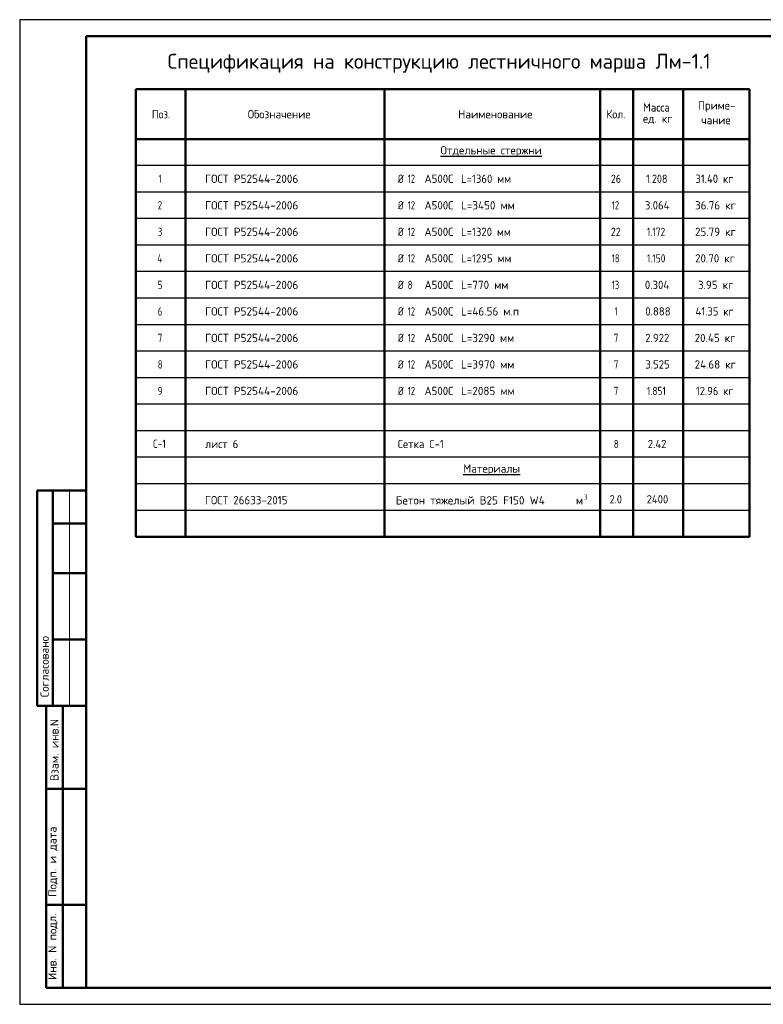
# Model space of a CAD drawing. Header units: millimetres. Extents: x 0 to 21000, y 0 to 14850.
# Tile 1 of 7: x 0 to 11210, y 0 to 14850. Entities that reach past the tile are written whole.
import ezdxf

# ---------------------------------------------------------------- set-up
doc = ezdxf.new("R2010")
doc.units = ezdxf.units.MM
doc.layers.add('Standard', color=7, linetype='Continuous', lineweight=25)
doc.styles.add('ISOCPEUR', font='txt')

msp = doc.modelspace()

# ---------------------------------------------------------------- linework, layer by layer
at = {"layer": 'Standard', "color": 7, "linetype": 'Continuous', "lineweight": 25, "transparency": 33554687}
msp.add_line((1000, 14600), (1000, 529), dxfattribs=at)
at = {"layer": 'Standard', "color": 7, "linetype": 'Continuous', "lineweight": 50, "transparency": 33554687}
for p, q in [((11000, 13800), (1750, 13800)), ((1750, 13800), (1750, 13050)), ((2500, 13800), (2500, 13050)), ((5500, 13800), (5500, 13050)), ((8750, 13800), (8750, 13050)), ((9250, 13800), (9250, 13050)), ((10000, 13800), (10000, 13050)), ((11000, 13800), (11000, 13050)), ((11000, 13800), (11000, 13050)), ((11000, 13050), (1750, 13050)), ((1750, 13050), (1750, 7050)), ((2500, 13050), (2500, 7050)), ((5500, 13050), (5500, 7050)), ((8750, 13050), (8750, 7050)), ((9250, 13050), (9250, 7050)), ((10000, 13050), (10000, 7050)), ((11000, 13050), (11000, 7050)), ((3, 7750), (0, 7750)), ((1000, 7750), (263, 7750)), ((263, 7750), (263, 4500)), ((263, 7750), (263, 4500)), ((500, 7750), (500, 4500)), ((1000, 7250), (500, 7250)), ((11000, 7050), (1750, 7050)), ((1000, 6500), (500, 6500)), ((1000, 5500), (500, 5500)), ((0, 4500), (3, 4500)), ((263, 4500), (1000, 4500)), ((400, 250), (400, 4500)), ((400, 250), (400, 4500)), ((650, 250), (650, 4500)), ((400, 3250), (1000, 3250)), ((400, 1500), (1000, 1500)), ((1000, 250), (400, 250))]:
    msp.add_line(p, q, dxfattribs=at)
at = {"layer": 'Standard', "color": 7, "linetype": 'Continuous', "lineweight": -3, "transparency": 33554687}
for p, q in [((11000, 12650), (1750, 12650)), ((11000, 12250), (1750, 12250)), ((11000, 11850), (1750, 11850)), ((11000, 11450), (1750, 11450)), ((11000, 11050), (1750, 11050)), ((11000, 10650), (1750, 10650)), ((11000, 10250), (1750, 10250)), ((11000, 9850), (1750, 9850)), ((11000, 9450), (1750, 9450)), ((11000, 9050), (1750, 9050)), ((11000, 8650), (1750, 8650)), ((11000, 8250), (1750, 8250)), ((11000, 7850), (1750, 7850)), ((11000, 7450), (1750, 7450))]:
    msp.add_line(p, q, dxfattribs=at)
at = {"layer": 'Standard', "color": 7, "linetype": 'Continuous', "lineweight": 13, "transparency": 33554687}
msp.add_line((750, 7750), (750, 4500), dxfattribs=at)
at = {"layer": 'Standard', "color": 7, "linetype": 'Continuous', "lineweight": 25, "transparency": 33554687}
msp.add_lwpolyline([(0, 0), (21000, 0), (21000, 14850), (0, 14850), (0, 0)], close=True, dxfattribs=at)
at = {"layer": 'Standard', "color": 7, "linetype": 'Continuous', "lineweight": 50, "transparency": 33554687}
msp.add_lwpolyline([(1000, 14600), (20750, 14600), (20750, 250), (1000, 250), (1000, 14600)], close=True, dxfattribs=at)
at = {"layer": 'Standard', "color": 7, "linetype": 'Continuous', "lineweight": 13, "transparency": 33554687}
msp.add_lwpolyline([(20750, 14600), (1000, 14600), (1000, 250), (20750, 250), (20750, 14600)], dxfattribs=at)

# ---------------------------------------------------------------- texts
at = {"layer": 'Standard', "color": 7, "linetype": 'Continuous', "lineweight": 50, "transparency": 33554687, "insert": (2229, 14050), "char_height": 225, "width": 8397.65, "attachment_point": 7, "style": 'ISOCPEUR'}
msp.add_mtext('\\W0.98;Спецификация на конструкцию лестничного марша Лм-1.1', dxfattribs=at)
at = {"layer": 'Standard', "color": 7, "linetype": 'Continuous', "lineweight": 25, "transparency": 33554687, "attachment_point": 7, "style": 'ISOCPEUR'}
for s, insert, char_height, width in [('\\W0.95;Масса', (9397, 13464), 125, 521.72), ('\\W0.96;Приме-', (10225, 13460), 125, 609.37), ('\\W0.92;Поз.', (1992, 13362), 125, 363.74), ('\\W0.97;Обозначение', (3438, 13362), 125, 1041.42), ('\\W0.98;Наименование', (6609, 13362), 125, 1160.33), ('\\W0.93;Кол.', (8845, 13362), 125, 370.1), ('\\W0.95;ед. кг', (9397, 13276), 125, 521.46), ('\\W0.95;чание', (10275, 13273), 125, 508.84), ('\\W0.98;{\\LОтдельные стержни}', (6344, 12784), 125, 1623.17), ('\\W0.56;1', (2094, 12388), 125, 97.23), ('\\W0.98;ГОСТ Р52544-2006', (2795, 12388), 125, 1510.5), ('\\W0.83;Ø', (5700, 12388), 125, 177.08), ('\\W0.75;12', (5849, 12388), 125, 196.78), ('\\W0.95;А500С', (6103, 12388), 125, 521.46), ('\\W0.94;L=1360 мм', (6654, 12388), 125, 833.26), ('\\W0.87;26', (8912, 12388), 125, 229.5), ('\\W0.88;1.208', (9444, 12388), 125, 417.13), ('\\W0.93;31.40 кг', (10187, 12388), 125, 682.5), ('\\W0.78;2', (2081, 11988), 125, 136.01), ('\\W0.98;ГОСТ Р52544-2006', (2795, 11988), 125, 1510.5), ('\\W0.83;Ø', (5700, 11988), 125, 177.08), ('\\W0.75;12', (5849, 11988), 125, 196.78), ('\\W0.95;А500С', (6103, 11988), 125, 521.46), ('\\W0.97;L=3450 мм', (6654, 11988), 125, 872.63), ('\\W0.75;12', (8925, 11988), 125, 196.78), ('\\W0.94;3.064', (9425, 11988), 125, 458.48), ('\\W0.96;36.76 кг', (10181, 11988), 125, 697.16), ('\\W0.78;3', (2081, 11588), 125, 136.01), ('\\W0.98;ГОСТ Р52544-2006', (2795, 11588), 125, 1510.5), ('\\W0.83;Ø', (5700, 11588), 125, 177.08), ('\\W0.75;12', (5849, 11588), 125, 196.78), ('\\W0.95;А500С', (6103, 11588), 125, 521.46), ('\\W0.94;L=1320 мм', (6654, 11588), 125, 833.26), ('\\W0.87;22', (8912, 11588), 125, 229.5), ('\\W0.82;1.172', (9456, 11588), 125, 388.43), ('\\W0.96;25.79 кг', (10181, 11588), 125, 697.16), ('\\W0.80;4', (2075, 11188), 125, 149.93), ('\\W0.98;ГОСТ Р52544-2006', (2795, 11188), 125, 1510.5), ('\\W0.83;Ø', (5700, 11188), 125, 177.08), ('\\W0.75;12', (5849, 11188), 125, 196.78), ('\\W0.95;А500С', (6103, 11188), 125, 521.46), ('\\W0.94;L=1295 мм', (6654, 11188), 125, 833.26), ('\\W0.75;18', (8925, 11188), 125, 196.78), ('\\W0.82;1.150', (9456, 11188), 125, 388.43), ('\\W0.96;20.70 кг', (10181, 11188), 125, 697.16), ('\\W0.78;5', (2081, 10788), 125, 136.01), ('\\W0.98;ГОСТ Р52544-2006', (2795, 10788), 125, 1510.5), ('\\W0.83;Ø', (5700, 10788), 125, 177.08), ('\\W0.78;8', (5849, 10788), 125, 136), ('\\W0.95;А500С', (6103, 10788), 125, 521.46), ('\\W0.97;L=770 мм', (6654, 10788), 125, 772.42), ('\\W0.75;13', (8925, 10788), 125, 196.78), ('\\W0.94;0.304', (9425, 10788), 125, 458.48), ('\\W0.96;3.95 кг', (10225, 10788), 125, 609.37), ('\\W0.78;6', (2081, 10388), 125, 136.01), ('\\W0.98;ГОСТ Р52544-2006', (2795, 10388), 125, 1510.5), ('\\W0.83;Ø', (5700, 10388), 125, 177.08), ('\\W0.75;12', (5849, 10388), 125, 196.78), ('\\W0.95;А500С', (6103, 10388), 125, 521.46), ('\\W0.97;L=46.56 м.п', (6654, 10388), 125, 935.14), ('\\W0.56;1', (8969, 10388), 125, 97.22), ('\\W0.94;0.888', (9431, 10388), 125, 445.84), ('\\W0.93;41.35 кг', (10187, 10388), 125, 682.5), ('\\W0.78;7', (2081, 9988), 125, 136.01), ('\\W0.98;ГОСТ Р52544-2006', (2795, 9988), 125, 1510.5), ('\\W0.83;Ø', (5700, 9988), 125, 177.08), ('\\W0.75;12', (5849, 9988), 125, 196.78), ('\\W0.95;А500С', (6103, 9988), 125, 521.46), ('\\W0.97;L=3290 мм', (6654, 9988), 125, 860.08), ('\\W0.78;7', (8956, 9988), 125, 136), ('\\W0.94;2.922', (9431, 9988), 125, 445.84), ('\\W0.96;20.45 кг', (10175, 9988), 125, 709.73), ('\\W0.78;8', (2081, 9588), 125, 136.01), ('\\W0.98;ГОСТ Р52544-2006', (2795, 9588), 125, 1510.5), ('\\W0.83;Ø', (5700, 9588), 125, 177.08), ('\\W0.75;12', (5849, 9588), 125, 196.78), ('\\W0.95;А500С', (6103, 9588), 125, 521.46), ('\\W0.97;L=3970 мм', (6654, 9588), 125, 860.08), ('\\W0.78;7', (8956, 9588), 125, 136), ('\\W0.94;3.525', (9431, 9588), 125, 445.84), ('\\W0.96;24.68 кг', (10175, 9588), 125, 709.73), ('\\W0.78;9', (2081, 9188), 125, 136.01), ('\\W0.98;ГОСТ Р52544-2006', (2795, 9188), 125, 1510.5), ('\\W0.83;Ø', (5700, 9188), 125, 177.08), ('\\W0.75;12', (5849, 9188), 125, 196.78), ('\\W0.95;А500С', (6103, 9188), 125, 521.46), ('\\W0.97;L=2085 мм', (6654, 9188), 125, 860.08), ('\\W0.78;7', (8956, 9188), 125, 136), ('\\W0.82;1.851', (9456, 9188), 125, 388.43), ('\\W0.92;12.96 кг', (10194, 9188), 125, 669.88), ('\\W0.83;C-1', (2006, 8392), 125, 288.96), ('\\W0.95;лист 6', (2795, 8388), 125, 584.46), ('\\W0.94;Сетка С-1', (5700, 8388), 125, 845.85), ('\\W0.78;8', (8956, 8388), 125, 136), ('\\W0.93;2.42', (9469, 8388), 125, 370.1), ('\\W0.97;{\\LМатериалы}', (6687, 7984), 125, 935.27), ('\\W0.96;ГОСТ 26633-2015', (2794, 7541), 125, 1359.31), ('\\W0.98;Бетон тяжелый В25 F150 W4      м', (5671, 7538), 125, 2897.9), ('\\W0.78;3', (8508, 7611), 75, 81.6), ('\\W0.89;2.0', (8894, 7554), 125, 268.19), ('\\W0.93;2400', (9451, 7554), 125, 420.67)]:
    msp.add_mtext(s, dxfattribs=dict(at, insert=insert, char_height=char_height, width=width))
at = {"layer": 'Standard', "color": 7, "linetype": 'Continuous', "lineweight": 50, "transparency": 33554687, "char_height": 125, "attachment_point": 7, "rotation": 90, "style": 'ISOCPEUR'}
for s, insert, width in [('\\A1;{\\fISOCPEUR|i0|b0;\\H125.000000;\\W1.000000;\\C7;Согласовано}\\P', (438, 4631), 1035.94), ('\\A1;{\\fISOCPEUR|i0|b0;\\H125.000000;\\W1.000000;\\C7;Взам. инв.N}\\P', (586, 3368), 954.55), ('\\A1;{\\fISOCPEUR|i0|b0;\\H125.000000;\\W1.000000;\\C7;Подп. и дата}\\P', (575, 1621), 1098.53), ('\\A1;{\\fISOCPEUR|i0|b0;\\H125.000000;\\W1.000000;\\C7;Инв. N подл.}\\P', (575, 367), 1010.9)]:
    msp.add_mtext(s, dxfattribs=dict(at, insert=insert, width=width))

doc.saveas('drawing.dxf')
